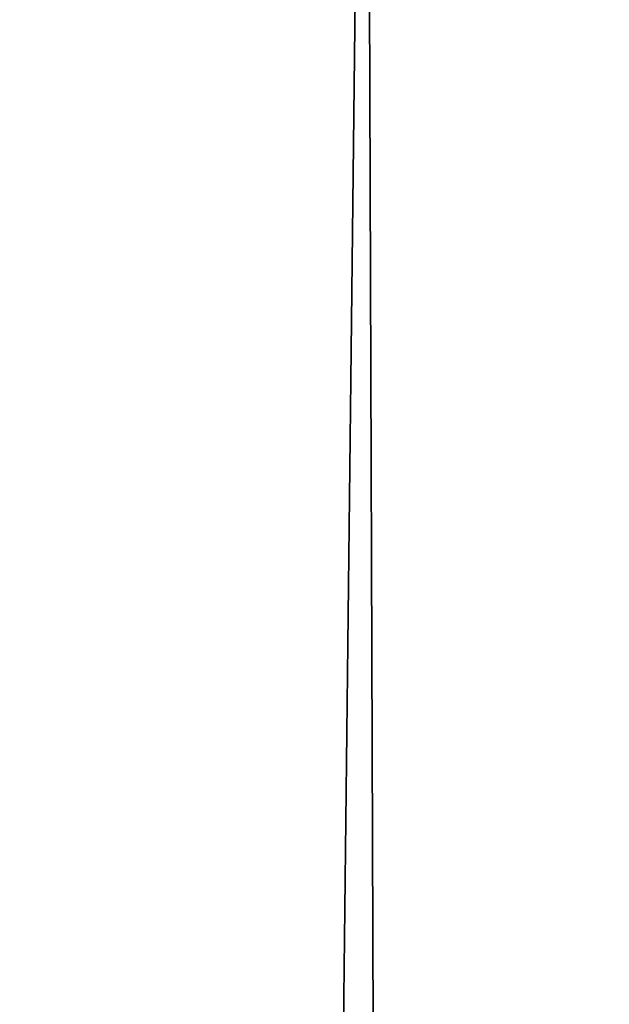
# Model space of a CAD drawing. Header units: millimetres. Extents: x -185 to 185, y -678 to 20.
# Tile 231 of 256: x -2.199 to -2.044, y -51.639 to -51.38. Entities that reach past the tile are written whole.
import ezdxf

# ---------------------------------------------------------------- set-up
doc = ezdxf.new("R2010")
doc.units = ezdxf.units.MM
doc.header["$LTSCALE"] = 65.185185
for name, color, linetype in [('237', 7, 'CONTINUOUS'), ('362', 7, 'CONTINUOUS'), ('375', 7, 'CONTINUOUS'), ('566', 7, 'CONTINUOUS'), ('568', 7, 'CONTINUOUS')]:
    doc.layers.add(name, color=color, linetype=linetype)

msp = doc.modelspace()

# ---------------------------------------------------------------- linework, layer by layer
at = {"layer": '237', "linetype": 'CONTINUOUS'}
for points in [[(-2.02482, -74.85131, -2.96229), (-2.2, -25, -1.35), (-2.63505, -74.85131, -1.35), (-2.02482, -74.85131, -2.96229)], [(-1.87094, -25.60872, -2.45872), (-2.2, -25, -1.35), (-2.02482, -74.85131, -2.96229), (-1.87094, -25.60872, -2.45872)]]:
    msp.add_3dface(points, dxfattribs=at)
at = {"layer": '362', "linetype": 'CONTINUOUS'}
for points in [[(-2, -74.7, 19.85), (-2, 0, 19.85), (-4.05709, -6.35347, 19.03366), (-2, -74.7, 19.85)], [(-2, -74.7, 19.85), (-4.05709, -6.35347, 19.03366), (-4.12132, -74.7, 18.97132), (-2, -74.7, 19.85)]]:
    msp.add_3dface(points, dxfattribs=at)
at = {"layer": '375', "linetype": 'CONTINUOUS'}
for points in [[(-2, -41.71041, -6.15), (-2.34238, -71.5, -6.28562), (-2.35355, -41.71041, -6.29645), (-2, -41.71041, -6.15)], [(-2, -71.5, -6.15), (-2.34238, -71.5, -6.28562), (-2, -41.71041, -6.15), (-2, -71.5, -6.15)]]:
    msp.add_3dface(points, dxfattribs=at)
at = {"layer": '566', "linetype": 'CONTINUOUS'}
for points in [[(-2.09344, -12.78906, 15.05), (-1.90981, -11.7925, 15.84296), (-2.63505, -74.85131, 15.05), (-2.09344, -12.78906, 15.05)], [(-2.63505, -74.85131, 15.05), (-1.90981, -11.7925, 15.84296), (-2.02482, -74.85131, 16.66229), (-2.63505, -74.85131, 15.05)]]:
    msp.add_3dface(points, dxfattribs=at)
at = {"layer": '568', "linetype": 'CONTINUOUS'}
msp.add_3dface([(-2.63505, -74.85131, 15.05), (-2.336, -40.58437, 14.80121), (-2.09344, -12.78906, 15.05), (-2.63505, -74.85131, 15.05)], dxfattribs=at)

doc.saveas('drawing.dxf')
